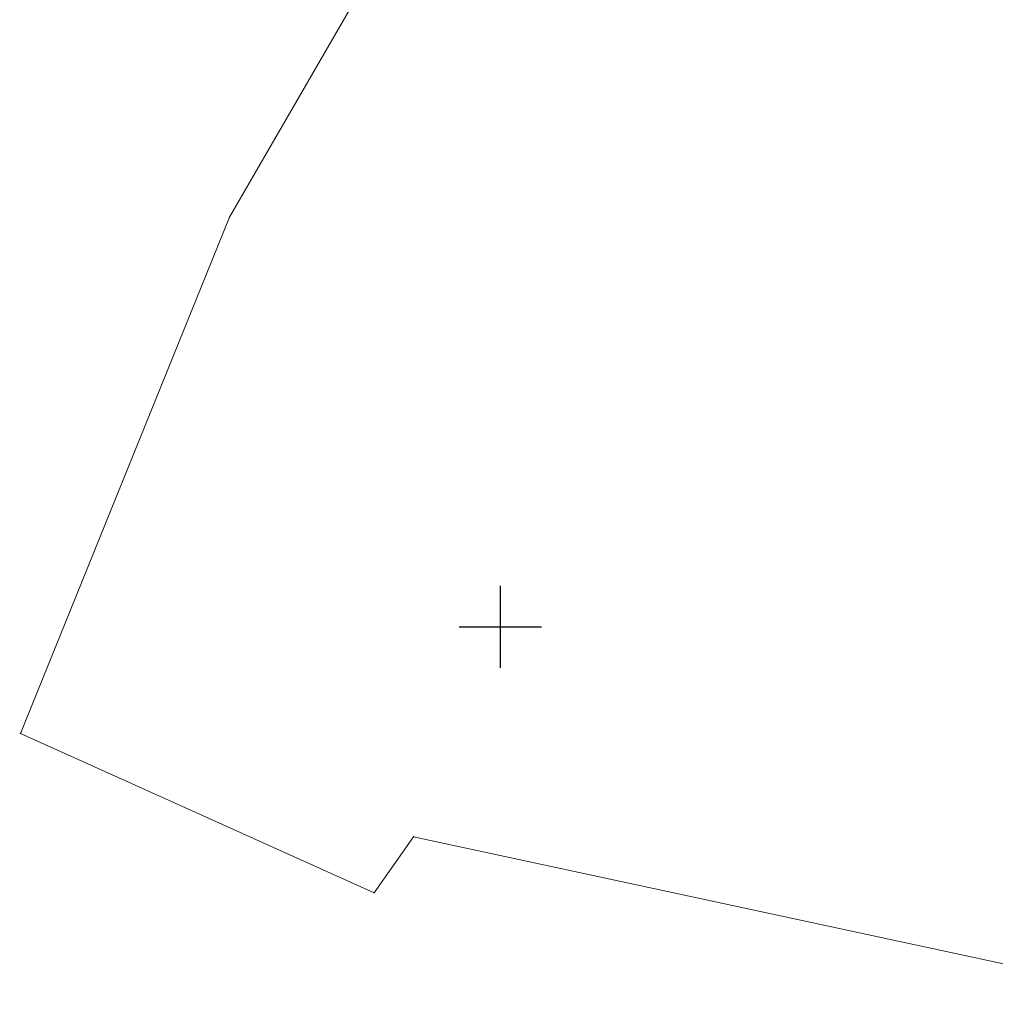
# Model space of a CAD drawing. Header units: metres. Extents: x 7527663 to 7537587, y 5492976 to 5503267.
# Tile 54 of 256: x 7531771 to 7531830, y 5499327 to 5499387. Entities that reach past the tile are written whole.
import ezdxf

# ---------------------------------------------------------------- set-up
doc = ezdxf.new("R2010")
doc.units = ezdxf.units.M
doc.linetypes.add('219-500', pattern=[0])
doc.layers.get('0').update_dxf_attribs({"color": 2, "lineweight": 5})

# ---------------------------------------------------------------- blocks, each defined once
blk = doc.blocks.new('203')
at = {"linetype": 'Continuous', "lineweight": 0}
h = blk.add_hatch(color=0, dxfattribs=at)
edge = h.paths.add_edge_path()
edge.add_arc((0, 0), 0.045, 0, 360)
blk = doc.blocks.new('RAMKA500K')
at = {"color": 0}
for p, q in [((200, 97.5), (200, 102.5)), ((197.5, 100), (202.5, 100))]:
    blk.add_line(p, q, dxfattribs=at)

msp = doc.modelspace()

# ---------------------------------------------------------------- linework, layer by layer
at = {"layer": '219-działka ewidencyjna', "color": 3, "linetype": '219-500', "lineweight": 18, "flags": 128}
for points in [[(7531800.44, 5499404.23), (7531783.5, 5499374.95)], [(7531783.5, 5499374.95), (7531770.76, 5499343.5)], [(7531792.31, 5499333.8), (7531770.76, 5499343.5)], [(7531794.71, 5499337.21), (7531792.31, 5499333.8)], [(7531842.07, 5499327), (7531794.71, 5499337.21)]]:
    msp.add_lwpolyline(points, dxfattribs=at)

# ---------------------------------------------------------------- block references
at = {"layer": '203-punkt graniczny', "color": 3, "linetype": 'CONTINUOUS', "lineweight": 18}
for p in [(7531783.5, 5499374.95), (7531770.76, 5499343.5), (7531794.71, 5499337.21), (7531792.31, 5499333.8)]:
    msp.add_blockref('203', p, dxfattribs=at)
at = {"layer": 'Wstawianie ramki sekcyjnej z opisem', "color": 7, "linetype": 'CONTINUOUS', "lineweight": 13}
msp.add_blockref('RAMKA500K', (7531600, 5499250), dxfattribs=at)

doc.saveas('drawing.dxf')
